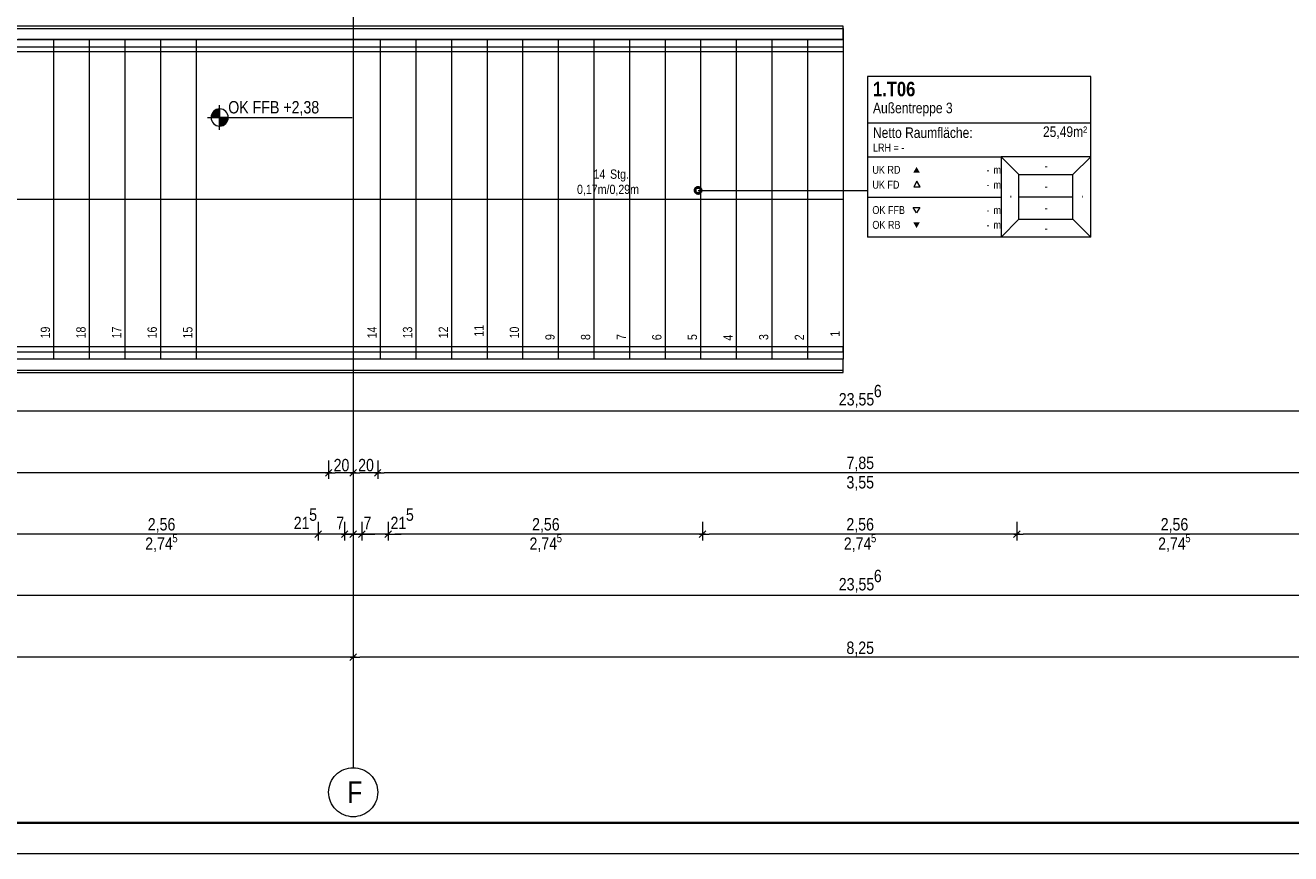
# Model space of a CAD drawing. Extents: x -620 to 300, y 62 to 1107.
# Tile 19 of 109: x -344 to -138, y 62 to 197. Entities that reach past the tile are written whole.
import ezdxf
from ezdxf.lldxf.tags import DXFTag

# ---------------------------------------------------------------- set-up
doc = ezdxf.new("R2010")
doc.units = 0
doc.layers.get('0').update_dxf_attribs({"lineweight": 35})
for name, color, linetype, lineweight, true_color in [('30 -35 Decken- 2.2 Treppen Außen', 7, 'Continuous', 9, 0x009999), ('70 -75 Raumstempel- 1 Raumstempel', 1, 'Continuous', 50, 0xff0000), ('70 -75 Raumstempel-2 Verweislinie', 1, 'Continuous', 9, 0xff0000), ('70 -76 Bemaßung- 2 Allgemein', 9, 'Continuous', 5, 0x808080)]:
    doc.layers.add(name, color=color, linetype=linetype, lineweight=lineweight, true_color=true_color)
for name, color, linetype, lineweight in [('70 -71 Achsen- 1 Gebäudeachsen', 7, 'STRICHPUNKT2-A06G9G5P8I', 18), ('70 -72 Beschriftung- 5 Höhenkoten', 7, 'Continuous', 15), ('iwb_Plankopf Rahmen', 7, 'Continuous', 35)]:
    doc.layers.add(name, color=color, linetype=linetype, lineweight=lineweight)
doc.styles.get("Standard").update_dxf_attribs({"font": 'ARIALN.TTF'})
tags = doc.linetypes.add('STRICHPUNKT2-A06G9G5P8I', pattern=[12.7, 6.35, -3.175, 0, -3.175]).pattern_tags.tags
tags[10:11] = [DXFTag(74, 4), DXFTag(75, 0), DXFTag(340, '0'), DXFTag(46, 0.0), DXFTag(50, 0.0), DXFTag(44, 0.0), DXFTag(45, 0.0)]
tags[8:9] = [DXFTag(74, 4), DXFTag(75, 0), DXFTag(340, '0'), DXFTag(46, 0.0), DXFTag(50, 0.0), DXFTag(44, 0.0), DXFTag(45, 0.0)]
tags[6:7] = [DXFTag(74, 4), DXFTag(75, 0), DXFTag(340, '0'), DXFTag(46, 0.0), DXFTag(50, 0.0), DXFTag(44, 0.0), DXFTag(45, 0.0)]
tags[4:5] = [DXFTag(74, 4), DXFTag(75, 0), DXFTag(340, '0'), DXFTag(46, 0.0), DXFTag(50, 0.0), DXFTag(44, 0.0), DXFTag(45, 0.0)]

# ---------------------------------------------------------------- blocks, each defined once
blk = doc.blocks.new('Referenz-A06G9G5R8I')
at = {"layer": '30 -35 Decken- 2.2 Treppen Außen', "color": 0, "linetype": 'Continuous', "ltscale": 0.13}
for p, q in [((-210.68, 197.13), (-391.48, 197.13)), ((-391.48, 196.73), (-210.68, 196.73)), ((-210.68, 194.93), (-210.68, 197.13)), ((-210.68, 196.73), (-210.68, 194.93)), ((-391.48, 194.93), (-210.68, 194.93)), ((-339.28, 194.93), (-345.08, 194.93)), ((-339.28, 194.93), (-339.28, 142.93)), ((-333.48, 194.93), (-339.28, 194.93)), ((-333.48, 194.93), (-333.48, 142.93)), ((-327.68, 194.93), (-333.48, 194.93)), ((-321.88, 194.93), (-327.68, 194.93)), ((-327.68, 194.93), (-327.68, 142.93)), ((-316.08, 194.93), (-321.88, 194.93)), ((-321.88, 194.93), (-321.88, 142.93)), ((-286.08, 194.93), (-316.08, 194.93)), ((-316.08, 194.93), (-316.08, 142.93)), ((-280.28, 194.93), (-286.08, 194.93)), ((-286.08, 194.93), (-286.08, 142.93)), ((-274.48, 194.93), (-280.28, 194.93)), ((-280.28, 194.93), (-280.28, 142.93)), ((-268.68, 194.93), (-274.48, 194.93)), ((-274.48, 194.93), (-274.48, 142.93)), ((-262.88, 194.93), (-268.68, 194.93)), ((-268.68, 194.93), (-268.68, 142.93)), ((-262.88, 194.93), (-262.88, 142.93)), ((-257.08, 194.93), (-262.88, 194.93)), ((-251.28, 194.93), (-257.08, 194.93)), ((-257.08, 194.93), (-257.08, 142.93)), ((-245.48, 194.93), (-251.28, 194.93)), ((-251.28, 194.93), (-251.28, 142.93)), ((-245.48, 194.93), (-245.48, 142.93)), ((-239.68, 194.93), (-245.48, 194.93)), ((-239.68, 194.93), (-239.68, 142.93)), ((-233.88, 194.93), (-239.68, 194.93)), ((-228.08, 194.93), (-233.88, 194.93)), ((-233.88, 194.93), (-233.88, 142.93)), ((-222.28, 194.93), (-228.08, 194.93)), ((-228.08, 194.93), (-228.08, 142.93)), ((-222.28, 194.93), (-222.28, 142.93)), ((-216.48, 194.93), (-222.28, 194.93)), ((-216.48, 194.93), (-216.48, 142.93)), ((-210.68, 194.93), (-216.48, 194.93)), ((-210.68, 194.93), (-210.68, 142.93)), ((-391.48, 193.73), (-210.68, 193.73)), ((-210.68, 192.93), (-391.48, 192.93)), ((-210.68, 193.73), (-210.68, 192.93)), ((-210.68, 168.93), (-391.48, 168.93)), ((-210.68, 144.93), (-391.48, 144.93)), ((-210.68, 144.13), (-210.68, 144.93)), ((-391.48, 144.13), (-210.68, 144.13)), ((-210.68, 142.93), (-391.48, 142.93)), ((-339.28, 142.93), (-345.08, 142.93)), ((-333.48, 142.93), (-339.28, 142.93)), ((-327.68, 142.93), (-333.48, 142.93)), ((-321.88, 142.93), (-327.68, 142.93)), ((-316.08, 142.93), (-321.88, 142.93)), ((-286.08, 142.93), (-316.08, 142.93)), ((-280.28, 142.93), (-286.08, 142.93)), ((-274.48, 142.93), (-280.28, 142.93)), ((-268.68, 142.93), (-274.48, 142.93)), ((-262.88, 142.93), (-268.68, 142.93)), ((-257.08, 142.93), (-262.88, 142.93)), ((-251.28, 142.93), (-257.08, 142.93)), ((-245.48, 142.93), (-251.28, 142.93)), ((-239.68, 142.93), (-245.48, 142.93)), ((-233.88, 142.93), (-239.68, 142.93)), ((-228.08, 142.93), (-233.88, 142.93)), ((-222.28, 142.93), (-228.08, 142.93)), ((-216.48, 142.93), (-222.28, 142.93)), ((-210.68, 142.93), (-216.48, 142.93)), ((-210.68, 140.73), (-210.68, 142.93)), ((-210.68, 141.13), (-210.68, 142.93)), ((-391.48, 141.13), (-210.68, 141.13)), ((-391.48, 140.73), (-210.68, 140.73))]:
    blk.add_line(p, q, dxfattribs=at)
at = {"layer": '70 -71 Achsen- 1 Gebäudeachsen', "color": 0, "linetype": 'STRICHPUNKT2-A06G9G5P8I', "ltscale": 0.18}
blk.add_line((-290.48, 1075.87), (-290.48, 76.43), dxfattribs=at)
at = {"layer": '70 -71 Achsen- 1 Gebäudeachsen', "color": 0, "linetype": 'Continuous', "ltscale": 0.18}
for p, q in [((-291.64, 76.26), (-291.26, 76.35)), ((-291.26, 76.35), (-290.87, 76.41)), ((-290.87, 76.41), (-290.48, 76.43)), ((-290.48, 76.43), (-290.09, 76.41)), ((-290.09, 76.41), (-289.7, 76.35)), ((-289.7, 76.35), (-289.32, 76.26)), ((-294.17, 73.96), (-294.01, 74.32)), ((-294.01, 74.32), (-293.8, 74.65)), ((-293.8, 74.65), (-293.57, 74.97)), ((-293.57, 74.97), (-293.31, 75.26)), ((-293.31, 75.26), (-293.02, 75.52)), ((-293.02, 75.52), (-292.7, 75.76)), ((-292.7, 75.76), (-292.36, 75.96)), ((-292.36, 75.96), (-292.01, 76.13)), ((-292.01, 76.13), (-291.64, 76.26)), ((-289.32, 76.26), (-288.95, 76.13)), ((-288.95, 76.13), (-288.59, 75.96)), ((-288.59, 75.96), (-288.26, 75.76)), ((-288.26, 75.76), (-287.94, 75.52)), ((-287.94, 75.52), (-287.65, 75.26)), ((-287.65, 75.26), (-287.39, 74.97)), ((-287.39, 74.97), (-287.15, 74.65)), ((-287.15, 74.65), (-286.95, 74.32)), ((-286.95, 74.32), (-286.78, 73.96)), ((-294.48, 72.43), (-294.46, 72.82)), ((-294.46, 72.04), (-294.48, 72.43)), ((-294.46, 72.82), (-294.4, 73.21)), ((-294.4, 73.21), (-294.31, 73.59)), ((-294.31, 73.59), (-294.17, 73.96)), ((-286.78, 73.96), (-286.65, 73.59)), ((-286.65, 73.59), (-286.56, 73.21)), ((-286.56, 73.21), (-286.5, 72.82)), ((-286.5, 72.82), (-286.48, 72.43)), ((-286.48, 72.43), (-286.5, 72.04)), ((-294.4, 71.65), (-294.46, 72.04)), ((-294.31, 71.27), (-294.4, 71.65)), ((-294.17, 70.9), (-294.31, 71.27)), ((-294.01, 70.55), (-294.17, 70.9)), ((-293.8, 70.21), (-294.01, 70.55)), ((-293.57, 69.89), (-293.8, 70.21)), ((-287.15, 70.21), (-287.39, 69.89)), ((-286.95, 70.55), (-287.15, 70.21)), ((-286.78, 70.9), (-286.95, 70.55)), ((-286.65, 71.27), (-286.78, 70.9)), ((-286.56, 71.65), (-286.65, 71.27)), ((-286.5, 72.04), (-286.56, 71.65)), ((-293.31, 69.6), (-293.57, 69.89)), ((-293.02, 69.34), (-293.31, 69.6)), ((-292.7, 69.11), (-293.02, 69.34)), ((-292.36, 68.9), (-292.7, 69.11)), ((-292.01, 68.74), (-292.36, 68.9)), ((-291.64, 68.6), (-292.01, 68.74)), ((-291.26, 68.51), (-291.64, 68.6)), ((-290.87, 68.45), (-291.26, 68.51)), ((-290.48, 68.43), (-290.87, 68.45)), ((-290.09, 68.45), (-290.48, 68.43)), ((-289.7, 68.51), (-290.09, 68.45)), ((-289.32, 68.6), (-289.7, 68.51)), ((-288.95, 68.74), (-289.32, 68.6)), ((-288.59, 68.9), (-288.95, 68.74)), ((-288.26, 69.11), (-288.59, 68.9)), ((-287.94, 69.34), (-288.26, 69.11)), ((-287.65, 69.6), (-287.94, 69.34)), ((-287.39, 69.89), (-287.65, 69.6))]:
    blk.add_line(p, q, dxfattribs=at)
at = {"layer": '70 -72 Beschriftung- 5 Höhenkoten', "color": 0, "linetype": 'Continuous', "ltscale": 0.15}
for p, q in [((-312.23, 180.25), (-312.23, 184.25)), ((-312.23, 182.25), (-312.23, 183.65)), ((-312.23, 183.65), (-312.23, 182.25)), ((-314.23, 182.25), (-290.67, 182.25)), ((-313.63, 182.25), (-312.23, 182.25)), ((-312.23, 182.25), (-313.63, 182.25)), ((-310.83, 182.25), (-312.23, 182.25)), ((-312.23, 182.25), (-312.23, 180.85)), ((-312.23, 182.25), (-310.83, 182.25)), ((-312.23, 180.85), (-312.23, 182.25))]:
    blk.add_line(p, q, dxfattribs=at)
for major_axis in [(0, 1.4), (1.4, 0), (-1.4, 0), (0, -1.4)]:
    blk.add_ellipse((-312.23, 182.25), major_axis=major_axis, ratio=1, start_param=0, end_param=1.570796, dxfattribs=at)
at = {"layer": '70 -72 Beschriftung- 5 Höhenkoten', "color": 0, "lineweight": 0}
for points in [[(-312.86, 182.25), (-313.05, 183.38), (-312.86, 183.5)], [(-312.66, 182.25), (-312.86, 183.5), (-312.66, 183.58)], [(-312.86, 182.25), (-312.86, 183.5), (-312.66, 182.25)], [(-312.45, 182.25), (-312.66, 183.58), (-312.45, 183.63)], [(-312.66, 182.25), (-312.66, 183.58), (-312.45, 182.25)], [(-312.23, 182.25), (-312.45, 183.63), (-312.23, 183.65)], [(-312.45, 182.25), (-312.45, 183.63), (-312.23, 182.25)], [(-313.61, 182.25), (-313.63, 182.25), (-313.61, 182.47)], [(-313.56, 182.25), (-313.61, 182.47), (-313.56, 182.68)], [(-313.61, 182.25), (-313.61, 182.47), (-313.56, 182.25)], [(-313.48, 182.25), (-313.56, 182.68), (-313.48, 182.89)], [(-313.56, 182.25), (-313.56, 182.68), (-313.48, 182.25)], [(-313.36, 182.25), (-313.48, 182.89), (-313.36, 183.07)], [(-313.48, 182.25), (-313.48, 182.89), (-313.36, 182.25)], [(-313.22, 182.25), (-313.36, 183.07), (-313.22, 183.24)], [(-313.36, 182.25), (-313.36, 183.07), (-313.22, 182.25)], [(-313.05, 182.25), (-313.22, 183.24), (-313.05, 183.38)], [(-313.22, 182.25), (-313.22, 183.24), (-313.05, 182.25)], [(-313.05, 182.25), (-313.05, 183.38), (-312.86, 182.25)], [(-312.23, 180.85), (-312.23, 182.25), (-312.01, 180.87)], [(-312.01, 180.87), (-312.23, 182.25), (-312.01, 182.25)], [(-312.01, 180.87), (-312.01, 182.25), (-311.8, 180.92)], [(-311.8, 180.92), (-312.01, 182.25), (-311.8, 182.25)], [(-311.8, 180.92), (-311.8, 182.25), (-311.59, 181)], [(-311.59, 181), (-311.8, 182.25), (-311.59, 182.25)], [(-311.59, 181), (-311.59, 182.25), (-311.41, 181.12)], [(-311.41, 181.12), (-311.59, 182.25), (-311.41, 182.25)], [(-311.41, 181.12), (-311.41, 182.25), (-311.24, 181.26)], [(-311.24, 181.26), (-311.41, 182.25), (-311.24, 182.25)], [(-311.24, 181.26), (-311.24, 182.25), (-311.1, 181.43)], [(-311.1, 181.43), (-311.24, 182.25), (-311.1, 182.25)], [(-311.1, 181.43), (-311.1, 182.25), (-310.98, 181.62)], [(-310.98, 181.62), (-311.1, 182.25), (-310.98, 182.25)], [(-310.98, 181.62), (-310.98, 182.25), (-310.9, 181.82)], [(-310.9, 181.82), (-310.98, 182.25), (-310.9, 182.25)], [(-310.9, 181.82), (-310.9, 182.25), (-310.85, 182.03)], [(-310.85, 182.03), (-310.9, 182.25), (-310.85, 182.25)], [(-310.85, 182.03), (-310.85, 182.25), (-310.83, 182.25)]]:
    blk.add_solid(points, dxfattribs=at)
at = {"layer": '70 -75 Raumstempel- 1 Raumstempel', "color": 0, "lineweight": 9}
for p, q in [((-206.68, 188.92), (-206.68, 162.78)), ((-170.35, 188.92), (-206.68, 188.92)), ((-170.35, 162.78), (-170.35, 188.92)), ((-170.35, 181.32), (-206.68, 181.32)), ((-206.68, 175.85), (-184.95, 175.85)), ((-182.07, 172.95), (-184.95, 175.85)), ((-170.35, 175.85), (-184.95, 175.85)), ((-184.95, 175.85), (-184.95, 162.78)), ((-173.24, 172.95), (-170.35, 175.85)), ((-198.64, 171.89), (-199.16, 170.98)), ((-198.12, 170.98), (-198.64, 171.89)), ((-182.07, 165.68), (-182.07, 172.95)), ((-182.07, 172.95), (-173.24, 172.95)), ((-173.24, 165.68), (-173.24, 172.95)), ((-206.68, 169.31), (-184.95, 169.31)), ((-199.16, 170.98), (-198.12, 170.98)), ((-173.24, 169.31), (-182.07, 169.31)), ((-198.71, 166.71), (-199.24, 167.62)), ((-199.24, 167.62), (-198.19, 167.62)), ((-198.19, 167.62), (-198.71, 166.71)), ((-182.07, 165.68), (-184.95, 162.78)), ((-182.07, 165.68), (-173.24, 165.68)), ((-173.24, 165.68), (-170.35, 162.78)), ((-170.35, 162.78), (-206.68, 162.78))]:
    blk.add_line(p, q, dxfattribs=at)
at = {"layer": '70 -75 Raumstempel- 1 Raumstempel', "color": 0, "lineweight": 0}
for points in [[(-198.19, 173.3), (-198.71, 174.21), (-199.24, 173.3)], [(-198.19, 165.17), (-198.71, 164.27), (-199.24, 165.17)]]:
    blk.add_solid(points, dxfattribs=at)
at = {"layer": '70 -75 Raumstempel-2 Verweislinie', "color": 0}
blk.add_line((-234.3, 170.38), (-206.68, 170.38), dxfattribs=at)
at = {"layer": '70 -75 Raumstempel-2 Verweislinie', "color": 0, "linetype": 'ByBlock', "lineweight": 50, "ltscale": 0.5}
blk.add_circle((-234.3, 170.38), 0.5, dxfattribs=at)
at = {"layer": '70 -76 Bemaßung- 2 Allgemein', "color": 0, "linetype": 'Continuous', "ltscale": 0.13}
for p, q in [((26.52, 134.43), (-442.48, 134.43)), ((-294.48, 126.43), (-294.48, 123.43)), ((-294.48, 126.43), (-294.48, 123.43)), ((-290.48, 126.43), (-290.48, 123.43)), ((-290.48, 126.43), (-290.48, 123.43)), ((-286.48, 126.43), (-286.48, 123.43)), ((-286.48, 126.43), (-286.48, 123.43)), ((-295.54, 124.43), (-450.42, 124.43)), ((-293.98, 124.43), (-295.54, 124.43)), ((-293.95, 124.96), (-295.01, 123.9)), ((-295.01, 123.9), (-293.95, 124.96)), ((-294.98, 124.43), (-293.42, 124.43)), ((-291.54, 124.43), (-293.42, 124.43)), ((-289.98, 124.43), (-291.54, 124.43)), ((-291.01, 123.9), (-289.95, 124.96)), ((-289.95, 124.96), (-291.01, 123.9)), ((-290.98, 124.43), (-289.42, 124.43)), ((-287.54, 124.43), (-289.42, 124.43)), ((-285.98, 124.43), (-287.54, 124.43)), ((-285.95, 124.96), (-287.01, 123.9)), ((-287.01, 123.9), (-285.95, 124.96)), ((-286.98, 124.43), (-285.42, 124.43)), ((-130.54, 124.43), (-285.42, 124.43)), ((-296.18, 116.43), (-296.18, 113.43)), ((-296.18, 116.43), (-296.18, 113.43)), ((-291.88, 116.43), (-291.88, 113.43)), ((-291.88, 116.43), (-291.88, 113.43)), ((-290.48, 116.43), (-290.48, 113.43)), ((-290.48, 116.43), (-290.48, 113.43)), ((-289.08, 116.43), (-289.08, 113.43)), ((-289.08, 116.43), (-289.08, 113.43)), ((-284.78, 116.43), (-284.78, 113.43)), ((-284.78, 116.43), (-284.78, 113.43)), ((-233.58, 116.43), (-233.58, 113.43)), ((-233.58, 116.43), (-233.58, 113.43)), ((-182.38, 116.43), (-182.38, 113.43)), ((-182.38, 116.43), (-182.38, 113.43)), ((-297.24, 114.43), (-346.32, 114.43)), ((-297.24, 114.43), (-298.3, 114.43)), ((-295.68, 114.43), (-297.24, 114.43)), ((-295.68, 114.43), (-297.24, 114.43)), ((-295.65, 114.96), (-296.71, 113.9)), ((-295.65, 114.96), (-296.71, 113.9)), ((-291.88, 114.43), (-296.18, 114.43)), ((-292.94, 114.43), (-294, 114.43)), ((-291.38, 114.43), (-292.94, 114.43)), ((-291.54, 114.43), (-292.6, 114.43)), ((-291.35, 114.96), (-292.41, 113.9)), ((-292.41, 113.9), (-291.35, 114.96)), ((-292.38, 114.43), (-290.82, 114.43)), ((-290.48, 114.43), (-291.88, 114.43)), ((-289.98, 114.43), (-291.54, 114.43)), ((-290.14, 114.43), (-291.2, 114.43)), ((-289.95, 114.96), (-291.01, 113.9)), ((-291.01, 113.9), (-289.95, 114.96)), ((-290.98, 114.43), (-289.42, 114.43)), ((-290.82, 114.43), (-289.76, 114.43)), ((-289.08, 114.43), (-290.48, 114.43)), ((-288.58, 114.43), (-290.14, 114.43)), ((-288.55, 114.96), (-289.61, 113.9)), ((-289.61, 113.9), (-288.55, 114.96)), ((-289.58, 114.43), (-288.02, 114.43)), ((-289.42, 114.43), (-288.36, 114.43)), ((-284.78, 114.43), (-289.08, 114.43)), ((-288.02, 114.43), (-286.96, 114.43)), ((-285.31, 113.9), (-284.25, 114.96)), ((-285.31, 113.9), (-284.25, 114.96)), ((-285.28, 114.43), (-283.72, 114.43)), ((-285.28, 114.43), (-283.72, 114.43)), ((-234.64, 114.43), (-283.72, 114.43)), ((-283.72, 114.43), (-282.66, 114.43)), ((-233.08, 114.43), (-234.64, 114.43)), ((-233.05, 114.96), (-234.11, 113.9)), ((-234.11, 113.9), (-233.05, 114.96)), ((-234.08, 114.43), (-232.52, 114.43)), ((-183.44, 114.43), (-232.52, 114.43)), ((-181.88, 114.43), (-183.44, 114.43)), ((-182.91, 113.9), (-181.85, 114.96)), ((-181.85, 114.96), (-182.91, 113.9)), ((-182.88, 114.43), (-181.32, 114.43)), ((-132.24, 114.43), (-181.32, 114.43)), ((26.52, 104.43), (-442.48, 104.43)), ((-291.01, 93.9), (-289.95, 94.96)), ((-289.95, 94.96), (-291.01, 93.9)), ((-290.48, 96.43), (-290.48, 93.43)), ((-290.48, 96.43), (-290.48, 93.43)), ((-291.54, 94.43), (-454.42, 94.43)), ((-289.98, 94.43), (-291.54, 94.43)), ((-290.98, 94.43), (-289.42, 94.43)), ((-126.54, 94.43), (-289.42, 94.43))]:
    blk.add_line(p, q, dxfattribs=at)
at = {"layer": '30 -35 Decken- 2.2 Treppen Außen', "color": 0, "linetype": 'ByBlock', "ltscale": 0.13, "char_height": 1.5103, "attachment_point": 1}
for s, insert, rotation in [('{\\fArial Narrow;14}', (-251.33, 173.79), 0.001), ('{\\fArial Narrow;Stg.}', (-248.64, 173.79), 0.001), ('{\\fArial Narrow;0,17m/0,29m}', (-254.02, 171.31), 0.001), ('{\\fArial Narrow;19}', (-341.38, 146.29), 90.001), ('{\\fArial Narrow;18}', (-335.58, 146.29), 90.001), ('{\\fArial Narrow;17}', (-329.76, 146.29), 90.001), ('{\\fArial Narrow;16}', (-323.98, 146.29), 90.001), ('{\\fArial Narrow;15}', (-318.18, 146.28), 90.001), ('{\\fArial Narrow;14}', (-288.16, 146.3), 90.001), ('{\\fArial Narrow;13}', (-282.38, 146.29), 90.001), ('{\\fArial Narrow;12}', (-276.56, 146.31), 90.001), ('{\\fArial Narrow;11}', (-270.76, 146.58), 90.001), ('{\\fArial Narrow;10}', (-264.98, 146.29), 90.001), ('{\\fArial Narrow;9}', (-259.18, 146.03), 90.001), ('{\\fArial Narrow;8}', (-253.38, 146.03), 90.001), ('{\\fArial Narrow;7}', (-247.56, 146.05), 90.001), ('{\\fArial Narrow;6}', (-241.78, 146.01), 90.001), ('{\\fArial Narrow;5}', (-235.98, 146.02), 90.001), ('{\\fArial Narrow;4}', (-230.16, 145.92), 90.001), ('{\\fArial Narrow;3}', (-224.38, 146.03), 90.001), ('{\\fArial Narrow;2}', (-218.56, 145.99), 90.001), ('{\\fArial Narrow;1}', (-212.76, 146.58), 90.001)]:
    blk.add_mtext(s, dxfattribs=dict(at, insert=insert, rotation=rotation))
at = {"layer": '70 -71 Achsen- 1 Gebäudeachsen', "color": 0, "linetype": 'Continuous', "ltscale": 0.18, "insert": (-291.45, 74.19), "char_height": 3.5241, "attachment_point": 1}
blk.add_mtext('{\\fArial Narrow;F}', dxfattribs=at)
at = {"layer": '70 -72 Beschriftung- 5 Höhenkoten', "color": 0, "linetype": 'Continuous', "ltscale": 0.15, "insert": (-310.83, 184.93), "char_height": 2.0138, "attachment_point": 1}
blk.add_mtext('{\\fArial Narrow;OK FFB +2,38}', dxfattribs=at)
at = {"layer": '70 -75 Raumstempel- 1 Raumstempel', "color": 0, "linetype": 'Continuous', "ltscale": 0.5, "attachment_point": 1}
for s, insert, char_height, rotation in [('{\\fArial Narrow|b1|i0;1.T06}', (-205.81, 188.06), 2.3536, 0), ('{\\fArial Narrow;Außentreppe 3}', (-205.81, 184.66), 1.7117, 0), ('{\\fArial Narrow;Netto Raumfläche:}', (-205.81, 180.64), 1.7117, 0), ('{\\fArial Narrow;25,49m²}', (-178.12, 180.8), 1.7117, 0), ('{\\fArial Narrow;LRH = -}', (-205.81, 178), 1.2838, 0), ('{\\fArial Narrow;UK RD}', (-205.91, 174.38), 1.2838, 0), ('{\\fArial Narrow;-}', (-187.31, 174.37), 1.2838, 0), ('{\\fArial Narrow;m}', (-186.19, 174.37), 1.2838, 0), ('{\\fArial Narrow;-}', (-177.85, 175.02), 1.2838, 0), ('{\\fArial Narrow;UK FD}', (-205.91, 171.95), 1.2838, 0), ('{\\fArial Narrow;-}', (-187.31, 171.94), 1.2838, 0), ('{\\fArial Narrow;m}', (-186.19, 171.94), 1.2838, 0), ('{\\fArial Narrow;-}', (-184.15, 169.12), 1.2838, 90), ('{\\fArial Narrow;-}', (-177.85, 171.71), 1.2838, 0), ('{\\fArial Narrow;-}', (-172.44, 169.12), 1.2838, 90), ('{\\fArial Narrow;OK FFB}', (-205.91, 167.83), 1.2838, 0), ('{\\fArial Narrow;-}', (-187.31, 167.83), 1.2838, 0), ('{\\fArial Narrow;m}', (-186.19, 167.83), 1.2838, 0), ('{\\fArial Narrow;-}', (-177.85, 168.17), 1.2838, 0), ('{\\fArial Narrow;OK RB}', (-205.91, 165.42), 1.2838, 0), ('{\\fArial Narrow;m}', (-186.19, 165.42), 1.2838, 0), ('{\\fArial Narrow;-}', (-187.31, 165.42), 1.2838, 0), ('{\\fArial Narrow;-}', (-177.85, 164.85), 1.2838, 0)]:
    blk.add_mtext(s, dxfattribs=dict(at, insert=insert, char_height=char_height, rotation=rotation))
at = {"layer": '70 -76 Bemaßung- 2 Allgemein', "color": 0, "linetype": 'Continuous', "ltscale": 0.13, "attachment_point": 1}
for s, insert, char_height in [('{\\fArial Narrow;6}', (-205.67, 138.74), 2.0138), ('{\\fArial Narrow;23,55}', (-211.38, 137.4), 2.0138), ('{\\fArial Narrow;20}', (-293.67, 126.68), 2.0138), ('{\\fArial Narrow;20}', (-289.67, 126.68), 2.0138), ('{\\fArial Narrow;7,85}', (-210.12, 127.05), 2.0138), ('{\\fArial Narrow;3,55}', (-210.13, 123.89), 2.0138), ('{\\fArial Narrow;5}', (-297.65, 118.62), 2.0138), ('{\\fArial Narrow;5}', (-281.89, 118.62), 2.0138), ('{\\fArial Narrow;2,56}', (-323.94, 117.05), 2.0138), ('{\\fArial Narrow;21}', (-300.16, 117.27), 2.0138), ('{\\fArial Narrow;7}', (-293.23, 117.26), 2.0138), ('{\\fArial Narrow;7}', (-288.8, 117.26), 2.0138), ('{\\fArial Narrow;21}', (-284.4, 117.27), 2.0138), ('{\\fArial Narrow;2,56}', (-261.34, 117.05), 2.0138), ('{\\fArial Narrow;2,56}', (-210.14, 117.05), 2.0138), ('{\\fArial Narrow;2,56}', (-158.94, 117.05), 2.0138), ('{\\fArial Narrow;2,74}', (-324.36, 113.9), 2.0138), ('{\\fArial Narrow;5}', (-319.93, 114.46), 1.3426), ('{\\fArial Narrow;2,74}', (-261.76, 113.9), 2.0138), ('{\\fArial Narrow;5}', (-257.33, 114.46), 1.3426), ('{\\fArial Narrow;2,74}', (-210.56, 113.9), 2.0138), ('{\\fArial Narrow;5}', (-206.13, 114.46), 1.3426), ('{\\fArial Narrow;2,74}', (-159.36, 113.9), 2.0138), ('{\\fArial Narrow;5}', (-154.93, 114.46), 1.3426), ('{\\fArial Narrow;23,55}', (-211.38, 107.3), 2.0138), ('{\\fArial Narrow;6}', (-205.67, 108.64), 2.0138), ('{\\fArial Narrow;8,25}', (-210.13, 96.95), 2.0138)]:
    blk.add_mtext(s, dxfattribs=dict(at, insert=insert, char_height=char_height))

msp = doc.modelspace()

# ---------------------------------------------------------------- linework, layer by layer
at = {"layer": 'iwb_Plankopf Rahmen', "color": 8, "lineweight": 13, "ltscale": 0.13, "true_color": 0x808080}
msp.add_lwpolyline([(300.35, 62.43), (-619.65, 62.43), (-619.65, 1107.43), (300.35, 1107.43), (300.35, 62.43)], close=True, dxfattribs=at)
at = {"layer": 'iwb_Plankopf Rahmen', "ltscale": 0.35}
msp.add_lwpolyline([(-599.65, 67.43), (-599.65, 1102.43), (295.35, 1102.43), (295.35, 67.43), (-599.65, 67.43)], close=True, dxfattribs=at)

# ---------------------------------------------------------------- block references
at = {"color": 8, "lineweight": 25, "ltscale": 0.25, "true_color": 0x808080}
msp.add_blockref('Referenz-A06G9G5R8I', (0, 0), dxfattribs=at)

doc.saveas('drawing.dxf')
